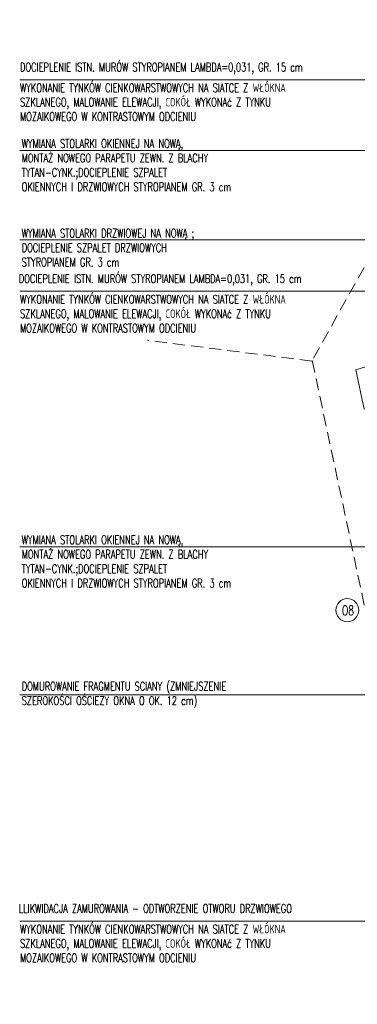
# Model space of a CAD drawing. Header units: millimetres. Extents: x 14400 to 93787, y -21104 to 39413.
# Tile 155 of 256: x 28142 to 28494, y 7123 to 8148. Entities that reach past the tile are written whole.
import ezdxf

# ---------------------------------------------------------------- set-up
doc = ezdxf.new("R2010")
doc.units = ezdxf.units.MM
doc.linetypes.add('HIDDEN', pattern=[9.525, 6.35, -3.175])
for name, color, linetype, lineweight in [('Cienka', 3, 'Continuous', 9), ('Okna', 3, 'Continuous', 13), ('Opis', 8, 'Continuous', 13), ('Widok', 1, 'Continuous', 15)]:
    doc.layers.add(name, color=color, linetype=linetype, lineweight=lineweight)
doc.styles.add('ARCHETYP', font='romans.shx', dxfattribs={"height": 15})
doc.styles.add('TXT', font='simplex.shx', dxfattribs={"width": 0.8})

msp = doc.modelspace()

# ---------------------------------------------------------------- linework, layer by layer
at = {"layer": 'Cienka', "linetype": 'HIDDEN', "ltscale": 2}
for points in [[(28681.41384, 8243.8666), (28687.21789, 8222.10666), (28446.75029, 7792.27831), (28275.24471, 7814.01368)], [(28447.13771, 7792.97082), (28657.26666, 6807.1339), (28720.13755, 6809.68449)]]:
    msp.add_lwpolyline(points, dxfattribs=at)
at = {"layer": 'Okna'}
msp.add_circle((28483.72848, 7532.9866), 12, dxfattribs=at)
at = {"layer": 'Opis'}
for points in [[(28142.3861, 8085.20472), (28686.44834, 8085.20472), (28745.9719, 8021.11947)], [(28142.3861, 8011.61002), (28686.44834, 8011.61002), (28745.9719, 7947.52477)], [(28142.3861, 7864.95724), (28503.02842, 7864.95724), (28559.59409, 7804.05657)], [(28142.3861, 7599.05806), (28514.75719, 7599.05806), (28574.28075, 7534.97281)], [(28142.3861, 7444.7775), (28626.13314, 7444.7775), (28716.59987, 7347.37771)], [(28142.3861, 7209.31367), (28687.17299, 7209.31367), (28712.2579, 7236.321)]]:
    msp.add_lwpolyline(points, dxfattribs=at)
at = {"layer": 'Opis', "ltscale": 0.7}
msp.add_lwpolyline([(28674.62357, 7895.7766), (28648.41117, 7918.44758), (28142.3861, 7918.44758)], dxfattribs=at)
at = {"layer": 'Widok'}
msp.add_lwpolyline([(28524.43919, 7747.27589), (28501.46425, 7742.33608), (28492.67638, 7783.20818), (28640.40064, 7829.23206), (28647.09328, 7807.75047)], dxfattribs=at)

# ---------------------------------------------------------------- texts
at = {"layer": 'Opis', "style": 'ARCHETYP', "width": 0.7}
msp.add_text('O8', height=10, rotation=359.68184326, dxfattribs=at).set_placement((28478.07181, 7527.79953))
at = {"layer": 'Opis', "ltscale": 0.7, "char_height": 9, "attachment_point": 1, "style": 'TXT'}
for s, insert, width in [('\\pxql;{\\W0.7;DOCIEPLENIE ISTN. MURÓW STYROPIANEM LAMBDA=0,031, GR. 15 cm }', (28142.3861, 8102.85286), 365.0747519), ('\\pxql;{\\W0.7;WYKONANIE TYNKÓW CIENKOWARSTWOWYCH NA SIATCE Z WŁÓKNA SZKLANEGO, MALOWANIE ELEWACJI, COKÓŁ WYKONAć Z TYNKU MOZAIKOWEGO W KONTRASTOWYM ODCIENIU}', (28142.3861, 8081.34304), 340.1598794), ('\\pxql;{\\W0.7;WYMIANA STOLARKI OKIENNEJ NA NOWĄ, \\PMONTAŻ NOWEGO PARAPETU ZEWN. Z BLACHY TYTAN-CYNK.;DOCIEPLENIE SZPALET \\POKIENNYCH I DRZWIOWYCH STYROPIANEM GR. 3 cm}', (28144.14784, 8023.23137), 260.5754863), ('\\pxql;{\\W0.7;DOCIEPLENIE ISTN. MURÓW STYROPIANEM LAMBDA=0,031, GR. 15 cm }', (28141.16431, 7882.60539), 365.0747519), ('\\pxql;{\\W0.7;WYKONANIE TYNKÓW CIENKOWARSTWOWYCH NA SIATCE Z WŁÓKNA SZKLANEGO, MALOWANIE ELEWACJI, COKÓŁ WYKONAć Z TYNKU MOZAIKOWEGO W KONTRASTOWYM ODCIENIU}', (28142.3861, 7861.09556), 340.1598794), ('\\pxql;{\\W0.7;WYMIANA STOLARKI OKIENNEJ NA NOWĄ, \\PMONTAŻ NOWEGO PARAPETU ZEWN. Z BLACHY TYTAN-CYNK.;DOCIEPLENIE SZPALET \\POKIENNYCH I DRZWIOWYCH STYROPIANEM GR. 3 cm}', (28144.14784, 7610.67941), 260.5754863), ('\\pxql;{\\W0.7;DOMUROWANIE FRAGMENTU SCIANY (ZMNIEJSZENIE SZEROKOŚCI OŚCIEŻY OKNA O OK. 12 cm) }', (28144.14784, 7458.27047), 260.5754863), ('\\pxql;{\\W0.7;LLIKWIDACJA ZAMUROWANIA - ODTWORZENIE OTWORU DRZWIOWEGO}', (28141.16431, 7226.96181), 365.0747519), ('\\pxql;{\\W0.7;WYKONANIE TYNKÓW CIENKOWARSTWOWYCH NA SIATCE Z WŁÓKNA SZKLANEGO, MALOWANIE ELEWACJI, COKÓŁ WYKONAć Z TYNKU MOZAIKOWEGO W KONTRASTOWYM ODCIENIU}', (28142.3861, 7205.45199), 340.1598794)]:
    msp.add_mtext(s, dxfattribs=dict(at, insert=insert, width=width))
at = {"layer": 'Opis', "ltscale": 0.7, "insert": (28144.14784, 7929.82469), "char_height": 9, "attachment_point": 1, "style": 'TXT'}
msp.add_mtext_dynamic_manual_height_columns('{\\W0.7;WYMIANA STOLARKI DRZWIOWEJ NA NOWĄ ; DOCIEPLENIE SZPALET DRZWIOWYCH STYROPIANEM GR. 3 cm}', width=221.1581524, gutter_width=12.5, heights=[0], dxfattribs=at)

doc.saveas('drawing.dxf')
